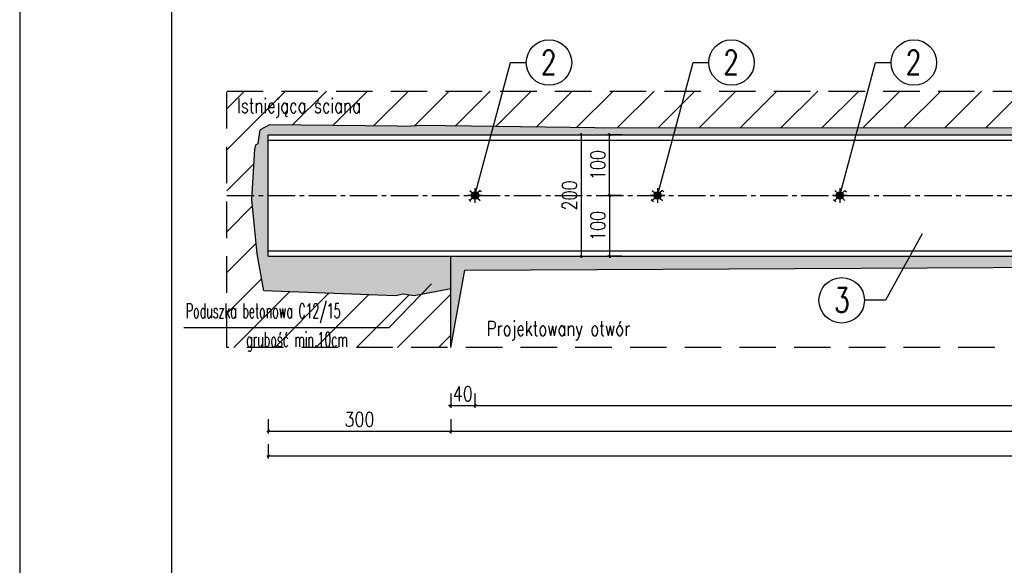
# Model space of a CAD drawing. Extents: x 19336 to 25336, y 4481 to 7805.
# Tile 2 of 5: x 19336 to 20956, y 5398 to 6296. Entities that reach past the tile are written whole.
import ezdxf
from ezdxf.enums import TextEntityAlignment as Align

# ---------------------------------------------------------------- set-up
doc = ezdxf.new("R2010")
doc.units = 0
doc.header["$LTSCALE"] = 60
doc.header["$PDMODE"] = 1
doc.linetypes.add('CENTER2', pattern=[1.125, 0.75, -0.125, 0.125, -0.125])
doc.linetypes.add('DASHEDX2', pattern=[1.5, 1, -0.5])
doc.layers.get('0').update_dxf_attribs({"linetype": 'CONTINUOUS'})
doc.layers.get('Defpoints').update_dxf_attribs({"linetype": 'CONTINUOUS'})
for name, color, linetype in [('1', 2, 'CONTINUOUS'), ('111 - opisy TXT3', 2, 'CONTINUOUS'), ('2 - linie odniesienia opisy', 8, 'CONTINUOUS'), ('3', 4, 'CONTINUOUS'), ('44', 6, 'CENTER2'), ('5', 8, 'CONTINUOUS'), ('6', 3, 'CONTINUOUS'), ('7', 1, 'CONTINUOUS'), ('8', 1, 'DASHEDX2'), ('9 - kreskowanie', 1, 'CONTINUOUS')]:
    doc.layers.add(name, color=color, linetype=linetype)
doc.styles.add('TXT2', font='simplex.shx', dxfattribs={"width": 0.8, "height": 24})
doc.styles.add('TXT3', font='simplex.shx', dxfattribs={"width": 0.8, "height": 48})
doc.dimstyles.new('R1 - milimetry', dxfattribs={"dimtxt": 12, "dimasz": 3.5, "dimexe": 3.75, "dimexo": 3.75, "dimgap": 7.5, "dimtad": 0, "dimdec": 0, "dimzin": 0, "dimdsep": 46, "dimtxsty": 'TXT2', "dimblk1": 'OBLIQUE', "dimblk2": 'OBLIQUE', "dimsah": 1, "dimcen": -0.15, "dimdle": 2.5, "dimclrt": 4, "dimadec": 0, "dimazin": 0, "dimtfac": 0.75, "dimtdec": 0, "dimtix": 1, "dimtmove": 2, "dimatfit": 3, "dimldrblk": 'OBLIQUE', "dimfxl": 20, "dimfxlon": 1, "dimtvp": 0.75, "dimtolj": 1, "dimtzin": 0, "dimarcsym": 0})

# ---------------------------------------------------------------- blocks, each defined once
blk = doc.blocks.new('pozycj-l')
at = {"layer": '1', "linetype": 'Continuous'}
blk.add_circle((-72, -0.2), 37.4, dxfattribs=at)
at = {"layer": '5', "linetype": 'Continuous'}
blk.add_line((0, 0), (-34.6, 0), dxfattribs=at)
at = {"layer": '1', "linetype": 'Continuous', "style": 'TXT3', "width": 0.75}
blk.add_attdef('NR', text='', height=40, dxfattribs=at).set_placement((-71.7, -19.8), align=Align.CENTER)
blk = doc.blocks.new('_OBLIQUE')
at = {"color": 0, "linetype": 'ByBlock'}
blk.add_line((-0.5, -0.5), (0.5, 0.5), dxfattribs=at)
blk = doc.blocks.new('*D30')
at = {"layer": '5', "color": 0, "lineweight": -2, "transparency": 16777216}
for p, q in [((20045.3, 5638.8), (20045.3, 5615)), ((24630.3, 5638.8), (24630.3, 5615)), ((20042.8, 5618.8), (24632.8, 5618.8))]:
    blk.add_line(p, q, dxfattribs=at)
at = {"layer": 'Defpoints', "color": 0, "transparency": 16777216}
for p in [(20045.3, 5756.8), (24630.3, 5756.8), (24630.3, 5618.8)]:
    blk.add_point(p, dxfattribs=at)
at = {"layer": '5', "color": 0, "lineweight": -2, "transparency": 16777216, "xscale": 3.5, "yscale": 3.5, "zscale": 3.5, "rotation": 180}
blk.add_blockref('_OBLIQUE', (20045.3, 5618.8), dxfattribs=at)
at = {"layer": '5', "color": 0, "lineweight": -2, "transparency": 16777216, "xscale": 3.5, "yscale": 3.5, "zscale": 3.5}
blk.add_blockref('_OBLIQUE', (24630.3, 5618.8), dxfattribs=at)
at = {"layer": '5', "color": 4, "transparency": 16777216, "insert": (22337.8, 5638.3), "char_height": 24, "attachment_point": 5, "style": 'TXT2'}
blk.add_mtext('\\A1;4585', dxfattribs=at)
blk = doc.blocks.new('*D31')
at = {"layer": '5', "color": 0, "lineweight": -2, "transparency": 16777216}
for p, q in [((19745.3, 5638.8), (19745.3, 5615)), ((20045.3, 5638.8), (20045.3, 5615)), ((19742.8, 5618.8), (20047.8, 5618.8))]:
    blk.add_line(p, q, dxfattribs=at)
at = {"layer": 'Defpoints', "color": 0, "transparency": 16777216}
for p in [(19745.3, 5906.8), (20045.3, 5756.8), (20045.3, 5618.8)]:
    blk.add_point(p, dxfattribs=at)
at = {"layer": '5', "color": 0, "lineweight": -2, "transparency": 16777216, "xscale": 3.5, "yscale": 3.5, "zscale": 3.5, "rotation": 180}
blk.add_blockref('_OBLIQUE', (19745.3, 5618.8), dxfattribs=at)
at = {"layer": '5', "color": 0, "lineweight": -2, "transparency": 16777216, "xscale": 3.5, "yscale": 3.5, "zscale": 3.5}
blk.add_blockref('_OBLIQUE', (20045.3, 5618.8), dxfattribs=at)
at = {"layer": '5', "color": 4, "transparency": 16777216, "insert": (19895.3, 5638.3), "char_height": 24, "attachment_point": 5, "style": 'TXT2'}
blk.add_mtext('\\A1;300', dxfattribs=at)
blk = doc.blocks.new('*D33')
at = {"layer": '5', "color": 0, "lineweight": -2, "transparency": 16777216}
for p, q in [((20258.8, 6106.8), (20264.1, 6106.8)), ((20260.4, 5904.3), (20260.4, 6109.3)), ((20260.2, 5906.8), (20264.1, 5906.8))]:
    blk.add_line(p, q, dxfattribs=at)
at = {"layer": 'Defpoints', "color": 0, "transparency": 16777216}
for p in [(20255.1, 6106.8), (20260.4, 6106.8), (20256.4, 5906.8)]:
    blk.add_point(p, dxfattribs=at)
at = {"layer": '5', "color": 0, "lineweight": -2, "transparency": 16777216, "xscale": 3.5, "yscale": 3.5, "zscale": 3.5}
for p, rotation in [((20260.4, 6106.8), 90), ((20260.4, 5906.8), 270)]:
    blk.add_blockref('_OBLIQUE', p, dxfattribs=dict(at, rotation=rotation))
at = {"layer": '5', "color": 4, "transparency": 16777216, "insert": (20240.9, 6006.8), "char_height": 24, "attachment_point": 5, "rotation": 90, "style": 'TXT2'}
blk.add_mtext('\\A1;200', dxfattribs=at)
blk = doc.blocks.new('*D34')
at = {"layer": '5', "color": 0, "lineweight": -2, "transparency": 16777216}
for p, q in [((19745.3, 5597.7), (19745.3, 5574)), ((24930.3, 5597.7), (24930.3, 5574)), ((24932.8, 5577.7), (19742.8, 5577.7))]:
    blk.add_line(p, q, dxfattribs=at)
at = {"layer": 'Defpoints', "color": 0, "transparency": 16777216}
for p in [(19745.3, 5906.8), (24930.3, 5906.8), (19745.3, 5577.7)]:
    blk.add_point(p, dxfattribs=at)
at = {"layer": '5', "color": 0, "lineweight": -2, "transparency": 16777216, "xscale": 3.5, "yscale": 3.5, "zscale": 3.5, "rotation": 180}
blk.add_blockref('_OBLIQUE', (19745.3, 5577.7), dxfattribs=at)
at = {"layer": '5', "color": 0, "lineweight": -2, "transparency": 16777216, "xscale": 3.5, "yscale": 3.5, "zscale": 3.5}
blk.add_blockref('_OBLIQUE', (24930.3, 5577.7), dxfattribs=at)
at = {"layer": '5', "color": 4, "transparency": 16777216, "insert": (22337.8, 5597.2), "char_height": 24, "attachment_point": 5, "style": 'TXT2'}
blk.add_mtext('\\A1;5185', dxfattribs=at)
blk = doc.blocks.new('*D35')
at = {"layer": '5', "color": 0, "lineweight": -2, "transparency": 16777216}
for p, q in [((20326.8, 6106.8), (20303, 6106.8)), ((20306.8, 6004.3), (20306.8, 6109.3)), ((20326.8, 6006.8), (20303, 6006.8))]:
    blk.add_line(p, q, dxfattribs=at)
at = {"layer": 'Defpoints', "color": 0, "transparency": 16777216}
for p in [(20306.8, 6106.8), (20339.9, 6106.8), (20385.3, 6006.8)]:
    blk.add_point(p, dxfattribs=at)
at = {"layer": '5', "color": 0, "lineweight": -2, "transparency": 16777216, "xscale": 3.5, "yscale": 3.5, "zscale": 3.5}
for p, rotation in [((20306.8, 6106.8), 90), ((20306.8, 6006.8), 270)]:
    blk.add_blockref('_OBLIQUE', p, dxfattribs=dict(at, rotation=rotation))
at = {"layer": '5', "color": 4, "transparency": 16777216, "insert": (20287.3, 6056.8), "char_height": 24, "attachment_point": 5, "rotation": 90, "style": 'TXT2'}
blk.add_mtext('\\A1;100', dxfattribs=at)
blk = doc.blocks.new('*D36')
at = {"layer": '5', "color": 0, "lineweight": -2, "transparency": 16777216}
for p, q in [((20306.8, 6009.3), (20306.8, 5904.3)), ((20326.8, 6006.8), (20303, 6006.8)), ((20326.8, 5906.8), (20303, 5906.8))]:
    blk.add_line(p, q, dxfattribs=at)
at = {"layer": 'Defpoints', "color": 0, "transparency": 16777216}
for p in [(20385.3, 6006.8), (20306.8, 5906.8), (20339.9, 5906.8)]:
    blk.add_point(p, dxfattribs=at)
at = {"layer": '5', "color": 0, "lineweight": -2, "transparency": 16777216, "xscale": 3.5, "yscale": 3.5, "zscale": 3.5}
for p, rotation in [((20306.8, 6006.8), 90), ((20306.8, 5906.8), 270)]:
    blk.add_blockref('_OBLIQUE', p, dxfattribs=dict(at, rotation=rotation))
at = {"layer": '5', "color": 4, "transparency": 16777216, "insert": (20287.3, 5956.8), "char_height": 24, "attachment_point": 5, "rotation": 90, "style": 'TXT2'}
blk.add_mtext('\\A1;100', dxfattribs=at)
blk = doc.blocks.new('*D41')
at = {"layer": '2 - linie odniesienia opisy', "color": 0, "lineweight": -2, "transparency": 16777216}
for p, q in [((20085.3, 5681), (20085.3, 5657.3)), ((24585.3, 5681), (24585.3, 5657.3)), ((20082.8, 5661), (24587.8, 5661))]:
    blk.add_line(p, q, dxfattribs=at)
at = {"layer": 'Defpoints', "color": 0, "transparency": 16777216}
for p in [(20085.3, 6006.8), (24585.3, 6006.8), (24585.3, 5661)]:
    blk.add_point(p, dxfattribs=at)
at = {"layer": '2 - linie odniesienia opisy', "color": 0, "lineweight": -2, "transparency": 16777216, "xscale": 3.5, "yscale": 3.5, "zscale": 3.5, "rotation": 180}
blk.add_blockref('_OBLIQUE', (20085.3, 5661), dxfattribs=at)
at = {"layer": '2 - linie odniesienia opisy', "color": 0, "lineweight": -2, "transparency": 16777216, "xscale": 3.5, "yscale": 3.5, "zscale": 3.5}
blk.add_blockref('_OBLIQUE', (24585.3, 5661), dxfattribs=at)
at = {"layer": '2 - linie odniesienia opisy', "color": 4, "transparency": 16777216, "insert": (22335.3, 5680.5), "char_height": 24, "attachment_point": 5, "style": 'TXT2'}
blk.add_mtext('\\A1;15x300=4500', dxfattribs=at)
blk = doc.blocks.new('M16B')
h = blk.add_hatch(color=8)
h.paths.add_polyline_path([(8, 0, 0.414214), (0, 8), (0, 0)])
h.paths.add_polyline_path([(0, 0), (0, -8, 0.414214), (8, 0)])
at = {"color": 8}
for p, q in [((16, 0), (-16, 0)), ((-11.2, 11.2), (-5.7, 5.7)), ((0, 16), (0, -16)), ((11.2, 11.2), (5.7, 5.7)), ((11.2, 11.2), (14.4, 8)), ((-13.6, -8.8), (-8.8, -13.6)), ((-5.7, -5.7), (-11.2, -11.2)), ((5.7, -5.7), (11.2, -11.2))]:
    blk.add_line(p, q, dxfattribs=at)
blk.add_circle((0, 0), 8, dxfattribs=at)
blk = doc.blocks.new('*U13')
at = {"layer": '5'}
blk.add_hatch(color=256, dxfattribs=at).paths.add_polyline_path([(-6, 0, 1), (6, 0, 1)])
blk.add_circle((0, 0), 6, dxfattribs=at)
at = {"layer": '7', "xscale": 0.75, "yscale": 0.75, "zscale": 0.75}
blk.add_blockref('M16B', (0, 0), dxfattribs=at)
blk = doc.blocks.new('*U12')
at = {"color": 0, "linetype": 'ByBlock', "lineweight": -2, "transparency": 16777216}
for p in [(300, 0), (600, 0)]:
    blk.add_blockref('*U13', p, dxfattribs=at)
at = {"layer": '2 - linie odniesienia opisy', "color": 0, "linetype": 'ByBlock', "lineweight": -2, "transparency": 16777216}
blk.add_blockref('*U13', (0, 0), dxfattribs=at)
blk = doc.blocks.new('*D42')
at = {"layer": '2 - linie odniesienia opisy', "color": 0, "lineweight": -2, "transparency": 16777216}
for p, q in [((20045.3, 5681), (20045.3, 5657.3)), ((20085.3, 5681), (20085.3, 5657.3)), ((20045.3, 5661), (20041.8, 5661)), ((20042.8, 5661), (20087.8, 5661)), ((20085.3, 5661), (20088.8, 5661))]:
    blk.add_line(p, q, dxfattribs=at)
at = {"layer": 'Defpoints', "color": 0, "transparency": 16777216}
for p in [(20085.3, 6006.8), (20045.3, 5906.8), (20085.3, 5661)]:
    blk.add_point(p, dxfattribs=at)
at = {"layer": '2 - linie odniesienia opisy', "color": 0, "lineweight": -2, "transparency": 16777216, "xscale": 3.5, "yscale": 3.5, "zscale": 3.5}
blk.add_blockref('_OBLIQUE', (20045.3, 5661), dxfattribs=at)
at = {"layer": '2 - linie odniesienia opisy', "color": 0, "lineweight": -2, "transparency": 16777216, "xscale": 3.5, "yscale": 3.5, "zscale": 3.5, "rotation": 180}
blk.add_blockref('_OBLIQUE', (20085.3, 5661), dxfattribs=at)
at = {"layer": '2 - linie odniesienia opisy', "color": 4, "transparency": 16777216, "insert": (20065.3, 5680.5), "char_height": 24, "attachment_point": 5, "style": 'TXT2'}
blk.add_mtext('\\A1;40', dxfattribs=at)
blk = doc.blocks.new('pozycja')
at = {"layer": '1', "linetype": 'Continuous'}
blk.add_circle((63.2, -0.2), 37.4, dxfattribs=at)
at = {"layer": '5', "linetype": 'Continuous'}
blk.add_line((0, 0), (25.8, 0), dxfattribs=at)
at = {"layer": '1', "linetype": 'Continuous', "style": 'TXT3', "width": 0.75}
blk.add_attdef('NR', text='', height=40, dxfattribs=at).set_placement((62.6, -19.8), align=Align.CENTER)
blk = doc.blocks.new('*U15')
at = {"layer": '5'}
blk.add_line((-79.6, -113), (-21, 105.9), dxfattribs=at)
blk.add_blockref('pozycja', (-21, 105.9), dxfattribs=at).add_auto_attribs({'NR': '2'})
blk = doc.blocks.new('*U14')
at = {"color": 0, "linetype": 'ByBlock', "lineweight": -2, "transparency": 16777216}
for p in [(300, 0), (600, 0)]:
    blk.add_blockref('*U15', p, dxfattribs=at)
at = {"layer": '2 - linie odniesienia opisy', "color": 0, "linetype": 'ByBlock', "lineweight": -2, "transparency": 16777216}
blk.add_blockref('*U15', (0, 0), dxfattribs=at)

msp = doc.modelspace()

# ---------------------------------------------------------------- hatches: boundary and pattern name
at = {"layer": '5'}
for points in [[(24630.3, 5906.8), (20045.3, 5906.8), (20045.3, 5756.8), (20068.7, 5883.8)], [(20045.3, 5756.8), (20057.9, 5825.5), (20045.3, 5835.3)]]:
    msp.add_hatch(color=256, dxfattribs=at).paths.add_polyline_path(points)
at = {"layer": '9 - kreskowanie'}
h = msp.add_hatch(dxfattribs=at)
h.set_pattern_fill('ANSI31', color=256, scale=15, style=0)
h.set_pattern_definition([(45, (7788.19, 10155.575), (-33.67596, 33.67596), [])])
h.paths.add_polyline_path([(19944.1, 5789.4), (19676.9, 5789.4), (19676.9, 5756.8), (20045.3, 5756.8), (20045.3, 5853), (19997, 5844)])
h.paths.add_polyline_path([(19703.1, 5787.8), (19894.8, 5787.8), (19894.8, 5743.8), (19703.1, 5743.8)], flags=9)
h.paths.add_polyline_path([(19676.9, 6006.8), (19676.9, 5789.4), (19944.1, 5789.4), (19997, 5844), (19985.2, 5841.8), (19967.2, 5844.5), (19954.6, 5841.7), (19738, 5850.1), (19727.1, 5910.9), (19718.5, 6000.3), (19718.8, 6006.8)])
h.paths.add_polyline_path([(19603.8, 5839.5), (19894.8, 5839.5), (19894.8, 5790.9), (19603.8, 5790.9)], flags=9)
h.paths.add_polyline_path([(19676.9, 6178.6), (19676.9, 6006.8), (19718.8, 6006.8), (19723.2, 6083.1), (19724.9, 6090), (19728.9, 6092.2), (19731.8, 6114.7), (19747.2, 6122.8), (19957.6, 6120.9), (19972, 6120.2), (19997.3, 6121.7), (20115.7, 6120.3), (20131.3, 6178.6)])
h.paths.add_polyline_path([(20131.3, 6178.6), (20115.7, 6120.3), (20282.2, 6118.1), (20415.2, 6118.3), (20431.3, 6178.6)])
h.paths.add_polyline_path([(20431.3, 6178.6), (20415.2, 6118.3), (20715.2, 6118.5), (20731.3, 6178.6)])
h.paths.add_polyline_path([(20731.3, 6178.6), (20715.2, 6118.5), (21015.3, 6118.7), (21031.3, 6178.6)])
h.paths.add_polyline_path([(21031.3, 6178.6), (21015.3, 6118.7), (21315.4, 6119), (21331.3, 6178.6)])
h.paths.add_polyline_path([(21331.3, 6178.6), (21315.4, 6119), (21615.4, 6119.2), (21631.3, 6178.6)])
h.paths.add_polyline_path([(21631.3, 6178.6), (21615.4, 6119.2), (21915.5, 6119.5), (21931.3, 6178.6)])
h.paths.add_polyline_path([(21931.3, 6178.6), (21915.5, 6119.5), (22215.6, 6119.7), (22231.3, 6178.6)])
h.paths.add_polyline_path([(22231.3, 6178.6), (22215.6, 6119.7), (22515.6, 6120), (22531.3, 6178.6)])
h.paths.add_polyline_path([(22531.3, 6178.6), (22515.6, 6120), (22815.7, 6120.2), (22831.3, 6178.6)])
h.paths.add_polyline_path([(22831.3, 6178.6), (22815.7, 6120.2), (23115.8, 6120.5), (23131.3, 6178.6)])
h.paths.add_polyline_path([(23131.3, 6178.6), (23115.8, 6120.5), (23415.8, 6120.7), (23431.3, 6178.6)])
h.paths.add_polyline_path([(23431.3, 6178.6), (23415.8, 6120.7), (23715.9, 6121), (23731.3, 6178.6)])
h.paths.add_polyline_path([(23731.3, 6178.6), (23715.9, 6121), (24016, 6121.2), (24031.3, 6178.6)])
h.paths.add_polyline_path([(24031.3, 6178.6), (24016, 6121.2), (24316, 6121.5), (24331.3, 6178.6)])
h.paths.add_polyline_path([(24331.3, 6178.6), (24316, 6121.5), (24616.1, 6121.7), (24631.3, 6178.6)])
h.paths.add_polyline_path([(24616.1, 6121.7), (24678.3, 6121.7), (24896.2, 6125.4), (24918, 6127.7), (24947.9, 6122.8), (24952.3, 6088.4), (24954, 6083.9), (24956.3, 6006.8), (24980.3, 6006.8), (24980.3, 6178.6), (24631.3, 6178.6)])
h.paths.add_polyline_path([(24980.3, 6006.8), (24956.3, 6006.8), (24956.5, 6001.2), (24957.1, 6000.3), (24948.5, 5910.9), (24937.6, 5840.8), (24921, 5832.3), (24763.6, 5840.4), (24690.4, 5832.4), (24686.8, 5833.1), (24747.5, 5756.8), (24980.3, 5756.8)])
h.paths.add_polyline_path([(24686.8, 5833.1), (24630.3, 5843.6), (24630.3, 5756.8), (24747.5, 5756.8)])
h.paths.add_polyline_path([(19688, 6172.5), (19924.6, 6172.5), (19924.6, 6128.5), (19688, 6128.5)], flags=24)
h = msp.add_hatch(dxfattribs=at)
h.set_pattern_fill('DASH', color=256, scale=5, angle=45, style=0)
h.set_pattern_definition([(45, (-13356.515, 3287.284), (2e-15, 22.45064), [15.875, -15.875])])
h.paths.add_polyline_path([(24690.4, 5832.4), (24763.6, 5840.4), (24921, 5832.3), (24937.6, 5840.8), (24948.5, 5910.9), (24957.1, 6000.3), (24956.5, 6001.2), (24956.3, 6006.8), (24930.3, 6006.8), (24930.3, 5906.8), (24630.3, 5906.8), (24630.3, 5843.6)])
h.paths.add_polyline_path([(24930.3, 6106.8), (24930.3, 6006.8), (24956.3, 6006.8), (24954, 6083.9), (24952.3, 6088.4), (24947.9, 6122.8), (24918, 6127.7), (24896.2, 6125.4), (24678.3, 6121.7), (24616.1, 6121.7), (24612.1, 6106.8)])
h.paths.add_polyline_path([(24316, 6121.5), (24312.1, 6106.8), (24612.1, 6106.8), (24616.1, 6121.7)])
h.paths.add_polyline_path([(24012.1, 6106.8), (24312.1, 6106.8), (24316, 6121.5), (24016, 6121.2)])
h.paths.add_polyline_path([(23715.9, 6121), (23712.1, 6106.8), (24012.1, 6106.8), (24016, 6121.2)])
h.paths.add_polyline_path([(23415.8, 6120.7), (23412.1, 6106.8), (23712.1, 6106.8), (23715.9, 6121)])
h.paths.add_polyline_path([(23115.8, 6120.5), (23112.1, 6106.8), (23412.1, 6106.8), (23415.8, 6120.7)])
h.paths.add_polyline_path([(22815.7, 6120.2), (22812.1, 6106.8), (23112.1, 6106.8), (23115.8, 6120.5)])
h.paths.add_polyline_path([(22515.6, 6120), (22512.1, 6106.8), (22812.1, 6106.8), (22815.7, 6120.2)])
h.paths.add_polyline_path([(22215.6, 6119.7), (22212.1, 6106.8), (22512.1, 6106.8), (22515.6, 6120)])
h.paths.add_polyline_path([(21915.5, 6119.5), (21912.1, 6106.8), (22212.1, 6106.8), (22215.6, 6119.7)])
h.paths.add_polyline_path([(21615.4, 6119.2), (21612.1, 6106.8), (21912.1, 6106.8), (21915.5, 6119.5)])
h.paths.add_polyline_path([(21315.4, 6119), (21312.1, 6106.8), (21612.1, 6106.8), (21615.4, 6119.2)])
h.paths.add_polyline_path([(21015.3, 6118.7), (21012.1, 6106.8), (21312.1, 6106.8), (21315.4, 6119)])
h.paths.add_polyline_path([(20715.2, 6118.5), (20712.1, 6106.8), (21012.1, 6106.8), (21015.3, 6118.7)])
h.paths.add_polyline_path([(20415.2, 6118.3), (20412.1, 6106.8), (20712.1, 6106.8), (20715.2, 6118.5)])
h.paths.add_polyline_path([(20115.7, 6120.3), (20112.1, 6106.8), (20412.1, 6106.8), (20415.2, 6118.3), (20282.2, 6118.1)])
h.paths.add_polyline_path([(19972, 6120.2), (19957.6, 6120.9), (19747.2, 6122.8), (19731.8, 6114.7), (19728.9, 6092.2), (19724.9, 6090), (19723.2, 6083.1), (19718.8, 6006.8), (19745.3, 6006.8), (19745.3, 6106.8), (20112.1, 6106.8), (20115.7, 6120.3), (19997.3, 6121.7)])
h.paths.add_polyline_path([(19745.3, 6006.8), (19718.8, 6006.8), (19718.5, 6000.3), (19727.1, 5910.9), (19738, 5850.1), (19954.6, 5841.7), (19967.2, 5844.5), (19985.2, 5841.8), (20045.3, 5853), (20045.3, 5906.8), (19745.3, 5906.8)])

# ---------------------------------------------------------------- linework, layer by layer
at = {"layer": '111 - opisy TXT3'}
msp.add_lwpolyline([(19586.4, 4530.9), (25286.4, 4530.9), (25286.4, 7400.9), (19586.4, 7400.9)], close=True, dxfattribs=at)
at = {"layer": '2 - linie odniesienia opisy'}
msp.add_lwpolyline([(19336.4, 4480.9), (25336.4, 4480.9), (25336.4, 7450.9), (19336.4, 7450.9)], close=True, dxfattribs=at)
at = {"layer": '44'}
msp.add_line((19676.9, 6006.8), (25023.8, 6006.8), dxfattribs=at)
at = {"layer": '5'}
for p, q in [((20820.6, 5943.8), (20760.5, 5834.5)), ((20013.9, 5861.4), (19944.1, 5789.4)), ((19606.4, 5789.4), (19944.1, 5789.4))]:
    msp.add_line(p, q, dxfattribs=at)
for points in [[(20045.3, 5756.8), (20045.3, 5906.8), (24630.3, 5906.8)], [(20045.3, 5756.8), (20068.7, 5883.8), (24630.3, 5906.8)]]:
    msp.add_lwpolyline(points, dxfattribs=at)
at = {"layer": '6'}
for p, q in [((19745.3, 5906.8), (19745.3, 6106.8)), ((19745.3, 6106.8), (24930.3, 6106.8)), ((19745.3, 6097.7), (24930.3, 6097.7)), ((19745.3, 5915.9), (24930.3, 5915.9)), ((19745.3, 5906.8), (24930.3, 5906.8)), ((20045.3, 5756.8), (20045.3, 5906.8))]:
    msp.add_line(p, q, dxfattribs=at)
at = {"layer": '7'}
for p, q in [((19747.2, 6122.8), (19731.8, 6114.7)), ((19957.6, 6120.9), (19747.2, 6122.8)), ((19997.3, 6121.7), (19972, 6120.2)), ((20282.2, 6118.1), (19997.3, 6121.7)), ((20282.2, 6118.1), (24678.3, 6121.7)), ((19728.9, 6092.2), (19731.8, 6114.7)), ((19972, 6120.2), (19957.6, 6120.9)), ((19723.2, 6083.1), (19724.9, 6090)), ((19724.9, 6090), (19728.9, 6092.2)), ((19718.5, 6000.3), (19723.2, 6083.1)), ((19727.1, 5910.9), (19718.5, 6000.3)), ((19738, 5850.1), (19727.1, 5910.9)), ((19954.6, 5841.7), (19738, 5850.1)), ((20045.3, 5853), (19985.2, 5841.8)), ((19967.2, 5844.5), (19954.6, 5841.7)), ((19985.2, 5841.8), (19967.2, 5844.5))]:
    msp.add_line(p, q, dxfattribs=at)
at = {"layer": '8'}
for p, q in [((19676.9, 6178.6), (24980.3, 6178.6)), ((19676.9, 5756.8), (19676.9, 6178.6)), ((24630.3, 5756.8), (19676.9, 5756.8))]:
    msp.add_line(p, q, dxfattribs=at)

# ---------------------------------------------------------------- block references
at = {"layer": '2 - linie odniesienia opisy'}
for name, p in [('*U14', (20164.9, 6119.8)), ('*U12', (20085.3, 6006.8))]:
    msp.add_blockref(name, p, dxfattribs=at)
at = {"layer": '5'}
msp.add_blockref('pozycj-l', (20760.5, 5834.5), dxfattribs=at).add_auto_attribs({'NR': '3'})

# ---------------------------------------------------------------- texts
at = {"layer": '3', "style": 'TXT3'}
for s, width, p in [('Istniejąca ściana', 0.75, (19694, 6142.5)), ('Poduszka betonowa C12/15', 0.55, (19609.8, 5804.9)), ('Projektowany otwór', 0.75, (20104.6, 5776)), ('grubość min.10cm', 0.55, (19709.1, 5757.8))]:
    msp.add_text(s, height=24, dxfattribs=dict(at, width=width)).set_placement(p)

# ---------------------------------------------------------------- dimensions: what is measured, and where the dimension line sits
at = {"layer": '2 - linie odniesienia opisy'}
dim = msp.add_linear_dim(base=(20085.3, 5661), p1=(20045.3, 5906.8), p2=(20085.3, 6006.8), dimstyle='R1 - milimetry', dxfattribs=at)
dim.commit()
dim.dimension.update_dxf_attribs({"geometry": '*D42', "text_midpoint": (20065.3, 5680.5)})
dim = msp.add_linear_dim(base=(24585.3, 5661), p1=(20085.3, 6006.8), p2=(24585.3, 6006.8), text='15x300=<>', dimstyle='R1 - milimetry', override={"dimtxsty": 'TXT2', "dimtolj": 1}, dxfattribs=at)
dim.commit()
dim.dimension.update_dxf_attribs({"geometry": '*D41', "text_midpoint": (22335.3, 5680.5)})
at = {"layer": '5'}
for base, p1, p2, picture, middle in [((20260.4, 6106.8), (20256.4, 5906.8), (20255.1, 6106.8), '*D33', (20240.9, 6006.8)), ((20306.8, 6106.8), (20385.3, 6006.8), (20339.9, 6106.8), '*D35', (20287.3, 6056.8)), ((20306.8, 5906.8), (20385.3, 6006.8), (20339.9, 5906.8), '*D36', (20287.3, 5956.8))]:
    dim = msp.add_linear_dim(base=base, p1=p1, p2=p2, angle=90, dimstyle='R1 - milimetry', dxfattribs=at)
    dim.commit()
    dim.dimension.update_dxf_attribs({"geometry": picture, "text_midpoint": middle})
for base, p1, p2, picture, middle in [((20045.3, 5618.8), (19745.3, 5906.8), (20045.3, 5756.8), '*D31', (19895.3, 5638.3)), ((19745.3, 5577.7), (24930.3, 5906.8), (19745.3, 5906.8), '*D34', (22337.8, 5597.2)), ((24630.3, 5618.8), (20045.3, 5756.8), (24630.3, 5756.8), '*D30', (22337.8, 5638.3))]:
    dim = msp.add_linear_dim(base=base, p1=p1, p2=p2, dimstyle='R1 - milimetry', dxfattribs=at)
    dim.commit()
    dim.dimension.update_dxf_attribs({"geometry": picture, "text_midpoint": middle})

doc.saveas('drawing.dxf')
